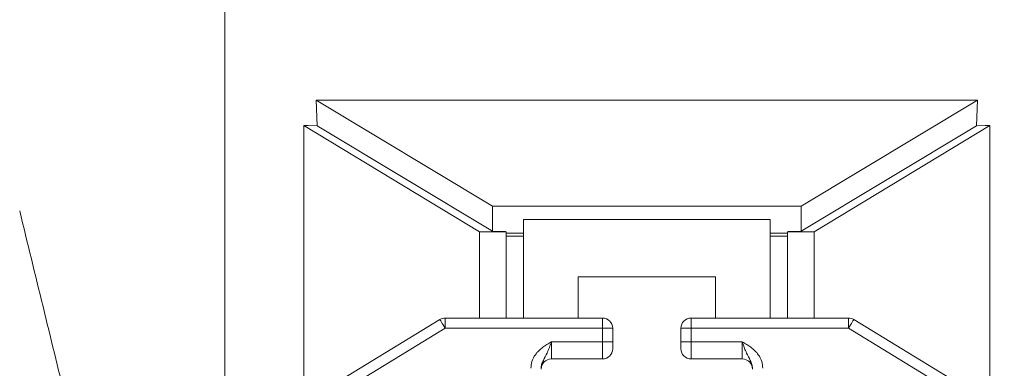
# Model space of a CAD drawing. Header units: millimetres. Extents: x 783 to 2230, y 1359 to 2850.
# Tile 10 of 12: x 1322 to 1612, y 2463 to 2566. Entities that reach past the tile are written whole.
import ezdxf

# ---------------------------------------------------------------- set-up
doc = ezdxf.new("R2010")
doc.units = ezdxf.units.MM

msp = doc.modelspace()

# ---------------------------------------------------------------- linework, layer by layer
at = {"color": 7, "linetype": 'Continuous', "lineweight": 15}
for p, q in [((1382.25, 2395.57), (1382.25, 2576.91)), ((1460.96, 2510.89), (1409.09, 2541.99)), ((1409.09, 2541.99), (1603.63, 2541.99)), ((1409.09, 2541.99), (1409.39, 2534.44)), ((1603.63, 2541.99), (1551.77, 2510.89)), ((1603.33, 2534.44), (1603.63, 2541.99)), ((1405.46, 2453.09), (1405.46, 2534.54)), ((1405.46, 2534.54), (1457.18, 2503.26)), ((1406.78, 2534.54), (1405.46, 2534.54)), ((1409.39, 2534.44), (1406.78, 2534.54)), ((1409.39, 2534.44), (1460.96, 2503.52)), ((1551.77, 2503.52), (1603.33, 2534.44)), ((1607.26, 2534.54), (1555.55, 2503.26)), ((1605.94, 2534.54), (1603.33, 2534.44)), ((1607.26, 2534.54), (1605.94, 2534.54)), ((1607.26, 2453.09), (1607.26, 2534.54)), ((1551.77, 2510.89), (1460.96, 2510.89)), ((1460.96, 2503.52), (1460.96, 2510.89)), ((1551.77, 2503.52), (1551.77, 2510.89)), ((1470.04, 2506.97), (1542.69, 2506.97)), ((1470.04, 2477.93), (1470.04, 2506.97)), ((1542.69, 2506.97), (1542.69, 2477.93)), ((1457.18, 2503.26), (1457.18, 2477.93)), ((1464.99, 2503.26), (1457.18, 2503.26)), ((1460.96, 2503.52), (1464.79, 2503.38)), ((1464.79, 2503.38), (1464.99, 2503.26)), ((1464.99, 2503.26), (1464.99, 2477.93)), ((1470.04, 2502.92), (1464.99, 2502.92)), ((1547.73, 2502.92), (1542.69, 2502.92)), ((1547.93, 2503.38), (1547.73, 2503.26)), ((1555.55, 2503.26), (1547.73, 2503.26)), ((1547.73, 2503.26), (1547.73, 2501.87)), ((1547.93, 2503.38), (1551.77, 2503.52)), ((1555.55, 2503.26), (1555.55, 2477.93)), ((1470.04, 2502), (1464.99, 2502)), ((1464.99, 2502), (1464.99, 2477.93)), ((1547.73, 2502), (1542.69, 2502)), ((1547.73, 2501.87), (1547.73, 2477.93)), ((1486.18, 2477.93), (1486.18, 2490.06)), ((1486.18, 2490.06), (1526.54, 2490.06)), ((1526.54, 2477.93), (1526.54, 2490.06)), ((1401.19, 2450.49), (1445.46, 2477.49)), ((1447.03, 2477.93), (1493.32, 2477.93)), ((1447.03, 2477.93), (1447.03, 2474.92)), ((1493.32, 2477.93), (1493.32, 2474.92)), ((1519.4, 2477.93), (1565.7, 2477.93)), ((1519.4, 2474.92), (1519.4, 2477.93)), ((1565.7, 2477.93), (1565.7, 2474.92)), ((1567.26, 2477.49), (1611.53, 2450.49)), ((1447.03, 2474.92), (1402.76, 2447.92)), ((1493.32, 2474.92), (1447.03, 2474.92)), ((1493.32, 2470.91), (1493.32, 2474.92)), ((1496.33, 2474.92), (1493.32, 2474.92)), ((1496.33, 2474.92), (1496.33, 2470.91)), ((1516.39, 2470.91), (1516.39, 2474.92)), ((1516.39, 2474.92), (1519.4, 2474.92)), ((1519.4, 2474.92), (1519.4, 2470.91)), ((1565.7, 2474.92), (1519.4, 2474.92)), ((1609.96, 2447.92), (1565.7, 2474.92)), ((1478.28, 2470.91), (1478.28, 2465.89)), ((1478.28, 2470.91), (1493.32, 2470.91)), ((1493.32, 2465.89), (1493.32, 2470.91)), ((1496.33, 2470.91), (1493.32, 2470.91)), ((1496.33, 2470.91), (1496.33, 2468.9)), ((1516.39, 2470.91), (1519.4, 2470.91)), ((1516.39, 2468.9), (1516.39, 2470.91)), ((1534.45, 2470.91), (1519.4, 2470.91)), ((1519.4, 2470.91), (1519.4, 2465.89)), ((1534.45, 2465.89), (1534.45, 2470.91)), ((1478.28, 2465.89), (1493.32, 2465.89)), ((1534.45, 2465.89), (1519.4, 2465.89))]:
    msp.add_line(p, q, dxfattribs=at)
at = {"color": 7, "linetype": 'Continuous', "lineweight": 15, "flags": 128}
for points in [[(1445.46, 2477.49), (1445.49, 2477.44), (1445.58, 2477.29), (1445.72, 2477.06), (1445.92, 2476.74), (1446.16, 2476.35), (1446.43, 2475.9), (1446.72, 2475.42), (1447.03, 2474.92)], [(1565.7, 2474.92), (1566, 2475.42), (1566.3, 2475.9), (1566.57, 2476.35), (1566.8, 2476.74), (1567, 2477.06), (1567.14, 2477.29), (1567.23, 2477.44), (1567.26, 2477.49)]]:
    msp.add_lwpolyline(points, dxfattribs=at)
at = {"color": 7, "linetype": 'Continuous', "lineweight": 15}
for centre, start, end in [((1447.03, 2474.92), 90, 121.3832), ((1493.32, 2474.92), 0, 90), ((1519.4, 2474.92), 90, 180), ((1565.7, 2474.92), 58.6168, 90), ((1493.32, 2468.9), 270, 0), ((1519.4, 2468.9), 180, 270), ((1478.28, 2462.89), 90, 180), ((1534.45, 2462.89), 0, 90)]:
    msp.add_arc(centre, 3.01, start, end, dxfattribs=at)
for points, knots in [([(1321.87, 2509.45), (1324.16, 2500.06), (1328.67, 2481.56), (1335.34, 2454.22), (1341.8, 2427.67), (1348.06, 2401.92), (1354.11, 2376.99), (1359.95, 2352.92), (1365.43, 2330.34), (1370.55, 2309.26), (1373.83, 2295.71), (1375.45, 2289.04), (1375.49, 2288.85)], [0, 0, 0, 0, 0.126938, 0.250327, 0.37023, 0.486641, 0.599483, 0.708673, 0.814144, 0.907466, 0.997384, 1, 1, 1, 1]), ([(1472.26, 2463.14), (1472.32, 2463.82), (1472.46, 2465.24), (1473.63, 2467.46), (1475.29, 2469.05), (1476.77, 2470.02), (1477.62, 2470.53), (1478.05, 2470.78), (1478.27, 2470.91), (1478.28, 2470.91)], [0, 0, 0, 0, 0.196626, 0.411245, 0.710719, 0.854281, 0.926377, 0.998493, 1, 1, 1, 1]), ([(1475.27, 2463.14), (1475.3, 2463.51), (1475.38, 2464.35), (1476.09, 2465.85), (1476.91, 2467.3), (1477.55, 2468.86), (1477.95, 2469.98), (1478.17, 2470.59), (1478.28, 2470.9), (1478.28, 2470.91)], [0, 0, 0, 0, 0.128558, 0.289589, 0.592206, 0.782986, 0.888647, 0.998328, 1, 1, 1, 1]), ([(1534.45, 2470.91), (1534.45, 2470.9), (1534.56, 2470.59), (1534.77, 2469.98), (1535.18, 2468.86), (1535.81, 2467.3), (1536.64, 2465.85), (1537.34, 2464.35), (1537.42, 2463.51), (1537.45, 2463.14)], [0, 0, 0, 0, 0.001672, 0.111353, 0.217014, 0.407794, 0.710411, 0.871442, 1, 1, 1, 1]), ([(1534.45, 2470.91), (1534.45, 2470.91), (1534.67, 2470.78), (1535.1, 2470.53), (1535.95, 2470.02), (1537.44, 2469.05), (1539.1, 2467.46), (1540.27, 2465.24), (1540.4, 2463.82), (1540.46, 2463.14)], [0, 0, 0, 0, 0.001507, 0.073623, 0.145719, 0.289281, 0.588755, 0.803374, 1, 1, 1, 1])]:
    msp.add_open_spline(points, degree=3, knots=knots, dxfattribs=at)

doc.saveas('drawing.dxf')
